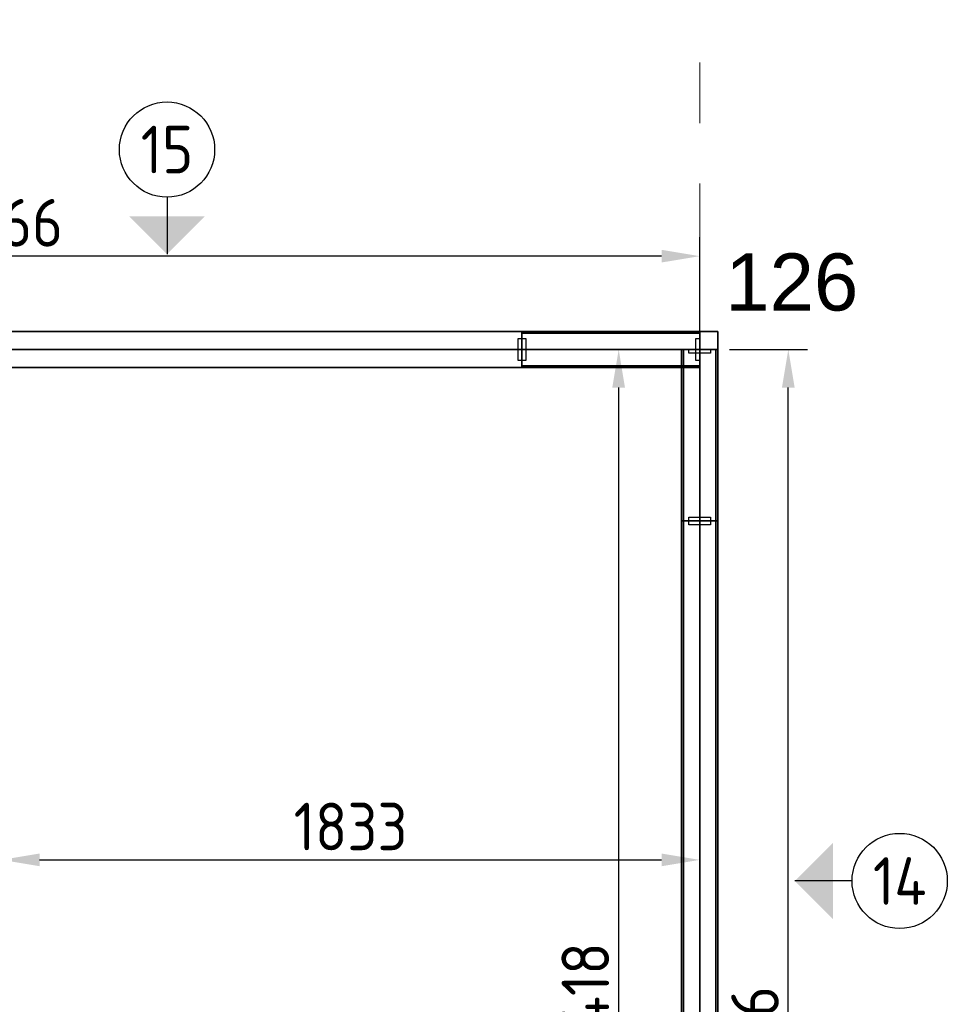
# Model space of a CAD drawing. Extents: x 2744 to 57639, y 3641 to 38820.
# Tile 44 of 179: x 24732 to 27167, y 26775 to 29360. Entities that reach past the tile are written whole.
import ezdxf
from ezdxf.enums import TextEntityAlignment as Align

# ---------------------------------------------------------------- set-up
doc = ezdxf.new("R2010")
doc.units = 0
doc.header["$LTSCALE"] = 50
doc.header["$PDSIZE"] = -5
doc.linetypes.add('HIDDEN2', pattern=[4.7625, 3.175, -1.5875])
doc.linetypes.add('stramien', pattern=[22.225, 12.7, -3.175, 3.175, -3.175])
doc.layers.get('0').update_dxf_attribs({"linetype": 'CONTINUOUS'})
doc.layers.get('DEFPOINTS').update_dxf_attribs({"linetype": 'CONTINUOUS'})
for name, color, linetype in [('AS-A38--_F----5', 2, 'CONTINUOUS'), ('AS-A38--_F---4-', 9, 'CONTINUOUS'), ('AS-I38-M_F----5_Hoekaansluitingen', 7, 'CONTINUOUS'), ('AS-I38-M_F----5_Wandmodulen', 7, 'CONTINUOUS'), ('AS-L38--', 7, 'CONTINUOUS'), ('AS-L38--_F----5', 7, 'CONTINUOUS'), ('AS-L38--_F---4-', 7, 'CONTINUOUS'), ('AS-L38--_F-23--', 3, 'CONTINUOUS'), ('AS-L38--_F1-----', 2, 'CONTINUOUS'), ('AS-L38--_F123--', 7, 'CONTINUOUS'), ('AS-L38GL_F---4-', 2, 'CONTINUOUS'), ('AS-L38GL_F123--', 3, 'CONTINUOUS'), ('AS-M38--_F123--_Wandlengte', 1, 'CONTINUOUS'), ('AS-T38--_F----5', 7, 'CONTINUOUS'), ('AS-T38--_F-23--', 7, 'CONTINUOUS'), ('IWTEKST', 2, 'CONTINUOUS')]:
    doc.layers.add(name, color=color, linetype=linetype)
doc.layers.add('AS-I38-1_F----5', color=2, linetype='CONTINUOUS', plot=False)
doc.layers.add('IWHULPLIJN', color=40, linetype='CONTINUOUS', plot=False)
doc.layers.add('S-GRID', color=8, linetype='CONTINUOUS', lineweight=18)
doc.styles.get("Standard").update_dxf_attribs({"font": 'isocp.shx'})
doc.dimstyles.new('CWall_F2_Wandlengte', dxfattribs={"dimscale": 50, "dimtxt": 2.5, "dimasz": 2, "dimexe": 1, "dimexo": 1, "dimgap": 0.5, "dimtad": 1, "dimdec": 0, "dimdsep": 46, "dimtxsty": 'Standard', "dimcen": 2.5, "dimclrt": 2, "dimadec": 0, "dimazin": 0, "dimtfac": 1, "dimtdec": 0, "dimtix": 1, "dimtmove": 2, "dimatfit": 0, "dimfxl": 0, "dimtolj": 1, "dimtzin": 0, "dimarcsym": 0})
pattern_1 = [(0, (683.25, 1360), (31.75, 31.75), [15.875, -47.625]), (90, (691.188, 1352.062), (-31.75, 31.75), [15.875, -47.625])]
pattern_2 = [(60, (150, 2090), (-43300, 25000), [300, -50000]), (60, (220, 2164), (-43300, 25000), [100, -50000]), (60, (180, 2190), (-43300, 25000), [100, -50000]), (150, (310, 2170), (-25000, -43300), [200, -50000])]
pattern_3 = [(0, (225, 1360), (29.766, 59.531), [0, -59.531])]
pattern_4 = [(60, (150, 1230), (-43300, 25000), [300, -50000]), (60, (220, 1304), (-43300, 25000), [100, -50000]), (60, (180, 1330), (-43300, 25000), [100, -50000]), (150, (310, 1310), (-25000, -43300), [200, -50000])]
pattern_5 = [(60, (150, 370), (-43300, 25000), [300, -50000]), (60, (220, 444), (-43300, 25000), [100, -50000]), (60, (180, 470), (-43300, 25000), [100, -50000]), (150, (310, 450), (-25000, -43300), [200, -50000])]
pattern_6 = [(60, (160, 2090), (-43300, 25000), [300, -50000]), (60, (230, 2164), (-43300, 25000), [100, -50000]), (60, (187, 2190), (-43300, 25000), [100, -50000]), (150, (320, 2170), (-25000, -43300), [200, -50000])]
pattern_7 = [(0, (233.25, 1360), (29.766, 59.531), [0, -59.531])]
pattern_8 = [(60, (160, 1230), (-43300, 25000), [300, -50000]), (60, (230, 1304), (-43300, 25000), [100, -50000]), (60, (187, 1330), (-43300, 25000), [100, -50000]), (150, (320, 1310), (-25000, -43300), [200, -50000])]
pattern_9 = [(60, (160, 370), (-43300, 25000), [300, -50000]), (60, (230, 444), (-43300, 25000), [100, -50000]), (60, (187, 470), (-43300, 25000), [100, -50000]), (150, (320, 450), (-25000, -43300), [200, -50000])]
pattern_10 = [(60, (885, 370), (-43300, 25000), [300, -50000]), (60, (957, 444), (-43300, 25000), [100, -50000]), (60, (913, 470), (-43300, 25000), [100, -50000]), (150, (1047, 450), (-25000, -43300), [200, -50000])]
pattern_11 = [(60, (885, 1230), (-43300, 25000), [300, -50000]), (60, (957, 1304), (-43300, 25000), [100, -50000]), (60, (913, 1330), (-43300, 25000), [100, -50000]), (150, (1047, 1310), (-25000, -43300), [200, -50000])]
pattern_12 = [(0, (960, 1360), (29.7656, 59.5312), [0, -59.5312])]
pattern_13 = [(60, (885, 2090), (-43300, 25000), [300, -50000]), (60, (957, 2164), (-43300, 25000), [100, -50000]), (60, (913, 2190), (-43300, 25000), [100, -50000]), (150, (1047, 2170), (-25000, -43300), [200, -50000])]

# ---------------------------------------------------------------- blocks, each defined once
blk = doc.blocks.new('Onderlegger 4e verdieping')
at = {"layer": 'S-GRID', "linetype": 'stramien'}
blk.add_line((26516.6, 37820.1), (26516.6, 16247.5), dxfattribs=at)
blk = doc.blocks.new('QHK-7---_CTA01')
at = {"layer": 'AS-L38--_F----5', "linetype": 'HIDDEN2'}
blk.add_line((0, 0), (0, 0, 2700), dxfattribs=at)
at = {"layer": 'AS-L38--_F---4-'}
blk.add_line((-47.5, 47.5), (-47.5, 47.5, 2700), dxfattribs=at)
for points, invisible_edges in [([(0, 47.5, 2700), (0, -47.5, 2700), (47.5, -47.5, 2700), (-47.5, 47.5, 2700)], 4), ([(47.5, -47.5, 2700), (-47.5, 47.5, 2700), (-47.5, 0, 2700), (47.5, 0, 2700)], 1), ([(47.5, 0), (47.5, 0, 60), (47.5, -47.5, 60), (47.5, -47.5)], 1), ([(47.5, 0, 2660), (47.5, 0, 2700), (47.5, -47.5, 2700), (47.5, -47.5, 2660)], 1), ([(47.5, -47.5), (47.5, -47.5, 60), (0, -47.5, 60), (0, -47.5)], 4), ([(47.5, -47.5, 2660), (47.5, -47.5, 2700), (0, -47.5, 2700), (0, -47.5, 2660)], 4)]:
    blk.add_3dface(points, dxfattribs=dict(at, invisible_edges=invisible_edges))
for points in [[(47.5, 0, 60), (47.5, 0, 2660), (47.5, -47.5, 2660), (47.5, -47.5, 60)], [(47.5, -47.5, 60), (47.5, -47.5, 2660), (0, -47.5, 2660), (0, -47.5, 60)]]:
    blk.add_3dface(points, dxfattribs=at)
at = {"layer": 'AS-L38--_F123--'}
blk.add_lwpolyline([(0, -47.5), (47.5, -47.5), (47.5, 0)], dxfattribs=at)
at = {"layer": 'DEFPOINTS'}
blk.add_point((0, 0, 2700), dxfattribs=at)
at = {"layer": 'AS-I38-M_F----5_Hoekaansluitingen', "extrusion": (1, -6.12303e-17, 0)}
blk.add_text('D126', height=125, rotation=90, dxfattribs=at).set_placement((0, 2750), align=Align.MIDDLE_LEFT)
at = {"layer": 'AS-I38-M_F----5_Hoekaansluitingen', "extrusion": (0, -1, 0)}
blk.add_text('D126', height=125, rotation=90, dxfattribs=at).set_placement((0, 2750), align=Align.MIDDLE_LEFT)
blk = doc.blocks.new('WandNr2-_CTA01')
at = {"layer": 'AS-T38--_F-23--', "color": 0, "linetype": 'ByBlock'}
blk.add_line((0, -5), (0, -2), dxfattribs=at)
blk.add_circle((0, -7.5), 2.5, dxfattribs=at)
blk.add_solid([(0, -2), (2, -4), (-2, -4)], dxfattribs=at)
blk.add_attdef('WANDNR', text='', height=2.5, dxfattribs=at).set_placement((0, -7.5), align=Align.MIDDLE)
blk = doc.blocks.new('WandNr5o_CTA01')
at = {"layer": 'AS-T38--_F----5', "color": 0, "linetype": 'ByBlock'}
blk.add_circle((0, -18), 2.5, dxfattribs=at)
blk.add_attdef('WANDNR', text='', height=2.5, dxfattribs=at).set_placement((0, -18), align=Align.MIDDLE)
blk = doc.blocks.new('BvnAans-_CTA01')
at = {"layer": 'AS-L38--_F----5', "color": 0, "invisible_edges": 10}
blk.add_3dface([(0, 0), (1, 0), (1, 0, 1), (0, 0, 1)], dxfattribs=at)
at = {"layer": 'AS-L38--_F---4-', "invisible_edges": 10}
for points in [[(0, 0.5), (1, 0.5), (1, 0.5, 1), (0, 0.5, 1)], [(0, -0.5), (1, -0.5), (1, -0.5, 1), (0, -0.5, 1)]]:
    blk.add_3dface(points, dxfattribs=at)
at = {"layer": 'AS-L38--_F---4-'}
blk.add_3dface([(0, -0.5, 1), (0, 0.5, 1), (1, 0.5, 1), (1, -0.5, 1)], dxfattribs=at)
blk = doc.blocks.new('OndrAans_CTA01')
at = {"layer": 'AS-L38--_F----5', "color": 0, "invisible_edges": 10}
blk.add_3dface([(0, 0), (1, 0), (1, 0, 1), (0, 0, 1)], dxfattribs=at)
at = {"layer": 'AS-L38--_F---4-', "invisible_edges": 10}
for points in [[(0, 0.5), (1, 0.5), (1, 0.5, 1), (0, 0.5, 1)], [(0, -0.5), (1, -0.5), (1, -0.5, 1), (0, -0.5, 1)]]:
    blk.add_3dface(points, dxfattribs=at)
at = {"layer": 'AS-L38--_F123--', "color": 0}
blk.add_3dface([(0, -0.5), (1, -0.5), (1, 0.5), (0, 0.5)], dxfattribs=at)
blk = doc.blocks.new('Q0WDSTL-_CTA01')
at = {"layer": 'AS-L38--_F-23--'}
for p, q in [((0, 0.3), (0, 0.5)), ((0, -0.3), (0, -0.5))]:
    blk.add_line(p, q, dxfattribs=at)
at = {"layer": 'AS-L38--_F-23--', "color": 1}
blk.add_lwpolyline([(0, 0.3), (1, 0.3), (1, -0.3), (0, -0.3)], dxfattribs=at)
at = {"layer": 'AS-L38--_F1-----'}
blk.add_lwpolyline([(0, 0.5), (0, -0.5)], dxfattribs=at)
blk = doc.blocks.new('D1------_CTA01')
at = {"layer": 'AS-L38--_F----5', "color": 0}
blk.add_3dface([(0, 0), (1, 0), (1, 0, 1), (0, 0, 1)], dxfattribs=at)
at = {"layer": 'AS-L38--_F---4-'}
for points in [[(0, 0.5), (1, 0.5), (1, 0.5, 1), (0, 0.5, 1)], [(0, -0.5), (1, -0.5), (1, -0.5, 1), (0, -0.5, 1)]]:
    blk.add_3dface(points, dxfattribs=at)
blk = doc.blocks.new('QWND45--_CTA01')
at = {"layer": 'AS-A38--_F----5', "extrusion": (0, -1, 0)}
h = blk.add_hatch(dxfattribs=at)
h.set_pattern_fill('CROSS', color=256, scale=5, style=0)
h.set_pattern_definition(pattern_1)
h.paths.add_polyline_path([(0, 940), (1366.5, 940), (1366.5, 1780), (0, 1780)])
at = {"layer": 'AS-A38--_F---4-', "extrusion": (0, -1, 0)}
h = blk.add_hatch(dxfattribs=at)
h.set_pattern_fill('CROSS', color=256, scale=5, style=0)
h.set_pattern_definition(pattern_1)
h.paths.add_polyline_path([(0, 940), (1366.5, 940), (1366.5, 1780), (0, 1780)])
h = blk.add_hatch(dxfattribs=at)
h.set_pattern_fill('CROSS', color=256, scale=5, style=0)
h.set_pattern_definition(pattern_1)
h.paths.add_polyline_path([(0, 940), (1366.5, 940), (1366.5, 1780), (0, 1780)])
at = {"layer": 'DEFPOINTS'}
blk.add_point((0, 0, 2700), dxfattribs=at)
at = {"layer": 'AS-L38--', "yscale": 95}
for name, p, xscale, zscale in [('BvnAans-_CTA01', (0, 0, 2660), 1366.5, 40), ('OndrAans_CTA01', (0, 0), 1366.5, 60), ('Q0WDSTL-_CTA01', (0, 0), 10, 10), ('D1------_CTA01', (0, 0, 1780), 1366.5, 880), ('D1------_CTA01', (0, 0, 940), 1366.5, 840), ('D1------_CTA01', (0, 0, 60), 1366.5, 880)]:
    blk.add_blockref(name, p, dxfattribs=dict(at, xscale=xscale, zscale=zscale))
at = {"layer": 'AS-L38--', "xscale": 10, "yscale": 95, "zscale": 10, "rotation": 180}
blk.add_blockref('Q0WDSTL-_CTA01', (1366.5, 0), dxfattribs=at)
at = {"layer": 'AS-I38-1_F----5', "extrusion": (0, -1, 0)}
blk.add_text('2', height=90, dxfattribs=at).set_placement((40, 130))
at = {"layer": 'AS-I38-M_F----5_Wandmodulen', "extrusion": (0, -1, 0)}
blk.add_text('AH-Z1', height=125, rotation=90, dxfattribs=at).set_placement((683.25, 2750), align=Align.MIDDLE_LEFT)
blk = doc.blocks.new('*D149')
at = {"layer": 'AS-M38--_F123--_Wandlengte', "color": 0, "lineweight": -2}
for p, q in [((26516.6, 27402.4), (26516.6, 27104.1)), ((24683.6, 27299.6), (24683.6, 27104.1)), ((24783.6, 27154.1), (26416.6, 27154.1))]:
    blk.add_line(p, q, dxfattribs=at)
at = {"layer": 'AS-M38--_F123--_Wandlengte', "color": 0}
for points in [[(24783.6, 27170.7), (24783.6, 27137.4), (24683.6, 27154.1)], [(26416.6, 27170.7), (26416.6, 27137.4), (26516.6, 27154.1)]]:
    blk.add_solid(points, dxfattribs=at)
at = {"layer": 'DEFPOINTS', "color": 0}
for p in [(26516.6, 27452.4, -200), (24683.6, 27349.6), (26516.6, 27154.1)]:
    blk.add_point(p, dxfattribs=at)
at = {"layer": 'AS-M38--_F123--_Wandlengte', "color": 2, "insert": (25600.1, 27241.6), "char_height": 125, "attachment_point": 5}
blk.add_mtext('\\A1;1833', dxfattribs=at)
blk = doc.blocks.new('*D154')
at = {"layer": 'AS-M38--_F123--_Wandlengte', "color": 0, "lineweight": -2}
for p, q in [((26595.1, 28494.2), (26799.2, 28494.2)), ((26749.2, 24928.2), (26749.2, 28394.2)), ((26789.6, 24828.2), (26799.2, 24828.2))]:
    blk.add_line(p, q, dxfattribs=at)
at = {"layer": 'AS-M38--_F123--_Wandlengte', "color": 0}
for points in [[(26732.5, 28394.2), (26765.8, 28394.2), (26749.2, 28494.2)], [(26732.5, 24928.2), (26765.8, 24928.2), (26749.2, 24828.2)]]:
    blk.add_solid(points, dxfattribs=at)
at = {"layer": 'DEFPOINTS', "color": 0}
for p in [(26545.1, 28494.2), (26749.2, 28494.2), (26739.6, 24828.2)]:
    blk.add_point(p, dxfattribs=at)
at = {"layer": 'AS-M38--_F123--_Wandlengte', "color": 2, "insert": (26661.7, 26661.2), "char_height": 125, "attachment_point": 5, "rotation": 90}
blk.add_mtext('\\A1;3666', dxfattribs=at)
blk = doc.blocks.new('QPGLAS--_CTA01')
at = {"layer": 'AS-L38--_F----5', "color": 0}
blk.add_3dface([(0, 0), (1, 0), (1, 0, 1), (0, 0, 1)], dxfattribs=at)
at = {"layer": 'AS-L38GL_F123--'}
blk.add_line((0, 0), (1, 0), dxfattribs=at)
at = {"layer": 'AS-L38GL_F---4-'}
mesh = blk.add_polymesh((6, 3), dxfattribs=at)
for k, corner in enumerate([(1, -0.45, 1), (1, -0.45), (1, -0.45), (0, -0.45, 1), (0, -0.45), (0, -0.45), (0, 0.45, 1), (0, 0.45), (0, -0.45), (1, 0.45, 1), (1, 0.45), (1, -0.45), (1, 0.45, 1), (1, 0.45, 1), (1, -0.45, 1), (0, 0.45, 1), (0, 0.45, 1), (0, -0.45, 1)]):
    mesh.set_mesh_vertex(divmod(k, 3), corner)
blk = doc.blocks.new('O4------_CTA01')
blk.add_blockref('QPGLAS--_CTA01', (0, 0))
blk = doc.blocks.new('QWND29--_CTA01')
at = {"layer": 'AS-A38--_F----5', "extrusion": (0, -1, 0)}
h = blk.add_hatch(dxfattribs=at)
h.set_pattern_fill('GLAS2', color=256, scale=50, angle=60, style=0, pattern_type=2)
h.set_pattern_definition(pattern_2)
h.paths.add_polyline_path([(0, 1780), (450, 1780), (450, 2660), (0, 2660)])
h = blk.add_hatch(dxfattribs=at)
h.set_pattern_fill('GLAS2', color=256, scale=50, angle=60, style=0, pattern_type=2)
h.set_pattern_definition(pattern_4)
h.paths.add_polyline_path([(0, 940), (450, 940), (450, 1780), (0, 1780)])
h = blk.add_hatch(dxfattribs=at)
h.set_pattern_fill('GLAS2', color=256, scale=50, angle=60, style=0, pattern_type=2)
h.set_pattern_definition(pattern_5)
h.paths.add_polyline_path([(0, 60), (450, 60), (450, 940), (0, 940)])
h = blk.add_hatch(dxfattribs=at)
h.set_pattern_fill('DOTS', color=256, scale=37.5, style=0)
h.set_pattern_definition(pattern_3)
h.paths.add_polyline_path([(10, 950), (440, 950), (440, 1770), (10, 1770)])
at = {"layer": 'AS-A38--_F---4-', "extrusion": (0, -1, 0)}
h = blk.add_hatch(dxfattribs=at)
h.set_pattern_fill('GLAS2', color=256, scale=50, angle=60, style=0, pattern_type=2)
h.set_pattern_definition(pattern_2)
h.paths.add_polyline_path([(0, 1780), (450, 1780), (450, 2660), (0, 2660)])
h = blk.add_hatch(dxfattribs=at)
h.set_pattern_fill('GLAS2', color=256, scale=50, angle=60, style=0, pattern_type=2)
h.set_pattern_definition(pattern_4)
h.paths.add_polyline_path([(0, 940), (450, 940), (450, 1780), (0, 1780)])
h = blk.add_hatch(dxfattribs=at)
h.set_pattern_fill('GLAS2', color=256, scale=50, angle=60, style=0, pattern_type=2)
h.set_pattern_definition(pattern_5)
h.paths.add_polyline_path([(0, 60), (450, 60), (450, 940), (0, 940)])
h = blk.add_hatch(dxfattribs=at)
h.set_pattern_fill('DOTS', color=256, scale=37.5, style=0)
h.set_pattern_definition(pattern_3)
h.paths.add_polyline_path([(10, 950), (440, 950), (440, 1770), (10, 1770)])
h = blk.add_hatch(dxfattribs=at)
h.set_pattern_fill('GLAS2', color=256, scale=50, angle=60, style=0, pattern_type=2)
h.set_pattern_definition(pattern_2)
h.paths.add_polyline_path([(0, 1780), (450, 1780), (450, 2660), (0, 2660)])
h = blk.add_hatch(dxfattribs=at)
h.set_pattern_fill('GLAS2', color=256, scale=50, angle=60, style=0, pattern_type=2)
h.set_pattern_definition(pattern_4)
h.paths.add_polyline_path([(0, 940), (450, 940), (450, 1780), (0, 1780)])
h = blk.add_hatch(dxfattribs=at)
h.set_pattern_fill('GLAS2', color=256, scale=50, angle=60, style=0, pattern_type=2)
h.set_pattern_definition(pattern_5)
h.paths.add_polyline_path([(0, 60), (450, 60), (450, 940), (0, 940)])
h = blk.add_hatch(dxfattribs=at)
h.set_pattern_fill('DOTS', color=256, scale=37.5, style=0)
h.set_pattern_definition(pattern_3)
h.paths.add_polyline_path([(10, 950), (440, 950), (440, 1770), (10, 1770)])
at = {"layer": 'DEFPOINTS'}
blk.add_point((0, 0, 2700), dxfattribs=at)
at = {"layer": 'AS-L38--', "yscale": 95}
for name, p, xscale, zscale in [('BvnAans-_CTA01', (0, 0, 2660), 450, 40), ('OndrAans_CTA01', (0, 0), 450, 60), ('Q0WDSTL-_CTA01', (0, 0), 10, 10), ('O4------_CTA01', (0, 0, 1780), 450, 880), ('O4------_CTA01', (0, 0, 940), 450, 840), ('O4------_CTA01', (0, 0, 60), 450, 880)]:
    blk.add_blockref(name, p, dxfattribs=dict(at, xscale=xscale, zscale=zscale))
at = {"layer": 'AS-L38--', "xscale": 10, "yscale": 95, "zscale": 10, "rotation": 180}
blk.add_blockref('Q0WDSTL-_CTA01', (450, 0), dxfattribs=at)
at = {"layer": 'AS-I38-1_F----5', "extrusion": (0, -1, 0)}
blk.add_text('98', height=90, dxfattribs=at).set_placement((40, 130))
at = {"layer": 'AS-I38-M_F----5_Wandmodulen', "extrusion": (0, -1, 0)}
blk.add_text('GH', height=125, rotation=90, dxfattribs=at).set_placement((225, 2750), align=Align.MIDDLE_LEFT)
blk = doc.blocks.new('QWND30--_CTA01')
at = {"layer": 'AS-A38--_F----5', "extrusion": (0, -1, 0)}
h = blk.add_hatch(dxfattribs=at)
h.set_pattern_fill('GLAS2', color=256, scale=50, angle=60, style=0, pattern_type=2)
h.set_pattern_definition(pattern_6)
h.paths.add_polyline_path([(0, 1780), (466.5, 1780), (466.5, 2660), (0, 2660)])
h = blk.add_hatch(dxfattribs=at)
h.set_pattern_fill('GLAS2', color=256, scale=50, angle=60, style=0, pattern_type=2)
h.set_pattern_definition(pattern_8)
h.paths.add_polyline_path([(0, 940), (466.5, 940), (466.5, 1780), (0, 1780)])
h = blk.add_hatch(dxfattribs=at)
h.set_pattern_fill('GLAS2', color=256, scale=50, angle=60, style=0, pattern_type=2)
h.set_pattern_definition(pattern_9)
h.paths.add_polyline_path([(0, 60), (466.5, 60), (466.5, 940), (0, 940)])
h = blk.add_hatch(dxfattribs=at)
h.set_pattern_fill('DOTS', color=256, scale=37.5, style=0)
h.set_pattern_definition(pattern_7)
h.paths.add_polyline_path([(10, 950), (456.5, 950), (456.5, 1770), (10, 1770)])
at = {"layer": 'AS-A38--_F---4-', "extrusion": (0, -1, 0)}
h = blk.add_hatch(dxfattribs=at)
h.set_pattern_fill('GLAS2', color=256, scale=50, angle=60, style=0, pattern_type=2)
h.set_pattern_definition(pattern_6)
h.paths.add_polyline_path([(0, 1780), (466.5, 1780), (466.5, 2660), (0, 2660)])
h = blk.add_hatch(dxfattribs=at)
h.set_pattern_fill('GLAS2', color=256, scale=50, angle=60, style=0, pattern_type=2)
h.set_pattern_definition(pattern_8)
h.paths.add_polyline_path([(0, 940), (466.5, 940), (466.5, 1780), (0, 1780)])
h = blk.add_hatch(dxfattribs=at)
h.set_pattern_fill('GLAS2', color=256, scale=50, angle=60, style=0, pattern_type=2)
h.set_pattern_definition(pattern_9)
h.paths.add_polyline_path([(0, 60), (466.5, 60), (466.5, 940), (0, 940)])
h = blk.add_hatch(dxfattribs=at)
h.set_pattern_fill('DOTS', color=256, scale=37.5, style=0)
h.set_pattern_definition(pattern_7)
h.paths.add_polyline_path([(10, 950), (456.5, 950), (456.5, 1770), (10, 1770)])
h = blk.add_hatch(dxfattribs=at)
h.set_pattern_fill('GLAS2', color=256, scale=50, angle=60, style=0, pattern_type=2)
h.set_pattern_definition(pattern_6)
h.paths.add_polyline_path([(0, 1780), (466.5, 1780), (466.5, 2660), (0, 2660)])
h = blk.add_hatch(dxfattribs=at)
h.set_pattern_fill('GLAS2', color=256, scale=50, angle=60, style=0, pattern_type=2)
h.set_pattern_definition(pattern_8)
h.paths.add_polyline_path([(0, 940), (466.5, 940), (466.5, 1780), (0, 1780)])
h = blk.add_hatch(dxfattribs=at)
h.set_pattern_fill('GLAS2', color=256, scale=50, angle=60, style=0, pattern_type=2)
h.set_pattern_definition(pattern_9)
h.paths.add_polyline_path([(0, 60), (466.5, 60), (466.5, 940), (0, 940)])
h = blk.add_hatch(dxfattribs=at)
h.set_pattern_fill('DOTS', color=256, scale=37.5, style=0)
h.set_pattern_definition(pattern_7)
h.paths.add_polyline_path([(10, 950), (456.5, 950), (456.5, 1770), (10, 1770)])
at = {"layer": 'DEFPOINTS'}
blk.add_point((0, 0, 2700), dxfattribs=at)
at = {"layer": 'AS-L38--', "yscale": 95}
for name, p, xscale, zscale in [('BvnAans-_CTA01', (0, 0, 2660), 466.5, 40), ('OndrAans_CTA01', (0, 0), 466.5, 60), ('Q0WDSTL-_CTA01', (0, 0), 10, 10), ('O4------_CTA01', (0, 0, 1780), 466.5, 880), ('O4------_CTA01', (0, 0, 940), 466.5, 840), ('O4------_CTA01', (0, 0, 60), 466.5, 880)]:
    blk.add_blockref(name, p, dxfattribs=dict(at, xscale=xscale, zscale=zscale))
at = {"layer": 'AS-L38--', "xscale": 10, "yscale": 95, "zscale": 10, "rotation": 180}
blk.add_blockref('Q0WDSTL-_CTA01', (466.5, 0), dxfattribs=at)
at = {"layer": 'AS-I38-1_F----5', "extrusion": (0, -1, 0)}
blk.add_text('1', height=90, dxfattribs=at).set_placement((40, 130))
at = {"layer": 'AS-I38-M_F----5_Wandmodulen', "extrusion": (0, -1, 0)}
blk.add_text('GH', height=125, rotation=90, dxfattribs=at).set_placement((233.2, 2750), align=Align.MIDDLE_LEFT)
blk = doc.blocks.new('QWND14--_CTA01')
at = {"layer": 'AS-A38--_F----5', "extrusion": (0, -1, 0)}
h = blk.add_hatch(dxfattribs=at)
h.set_pattern_fill('GLAS2', color=256, scale=50, angle=60, style=0, pattern_type=2)
h.set_pattern_definition(pattern_10)
h.paths.add_polyline_path([(0, 60), (1920, 60), (1920, 940), (0, 940)])
h = blk.add_hatch(dxfattribs=at)
h.set_pattern_fill('GLAS2', color=256, scale=50, angle=60, style=0, pattern_type=2)
h.set_pattern_definition(pattern_11)
h.paths.add_polyline_path([(0, 940), (1920, 940), (1920, 1780), (0, 1780)])
h = blk.add_hatch(dxfattribs=at)
h.set_pattern_fill('GLAS2', color=256, scale=50, angle=60, style=0, pattern_type=2)
h.set_pattern_definition(pattern_13)
h.paths.add_polyline_path([(0, 1780), (1920, 1780), (1920, 2660), (0, 2660)])
h = blk.add_hatch(dxfattribs=at)
h.set_pattern_fill('DOTS', color=256, scale=37.5, style=0)
h.set_pattern_definition(pattern_12)
h.paths.add_polyline_path([(10, 950), (1910, 950), (1910, 1770), (10, 1770)])
at = {"layer": 'AS-A38--_F---4-', "extrusion": (0, -1, 0)}
h = blk.add_hatch(dxfattribs=at)
h.set_pattern_fill('GLAS2', color=256, scale=50, angle=60, style=0, pattern_type=2)
h.set_pattern_definition(pattern_10)
h.paths.add_polyline_path([(0, 60), (1920, 60), (1920, 940), (0, 940)])
h = blk.add_hatch(dxfattribs=at)
h.set_pattern_fill('GLAS2', color=256, scale=50, angle=60, style=0, pattern_type=2)
h.set_pattern_definition(pattern_11)
h.paths.add_polyline_path([(0, 940), (1920, 940), (1920, 1780), (0, 1780)])
h = blk.add_hatch(dxfattribs=at)
h.set_pattern_fill('GLAS2', color=256, scale=50, angle=60, style=0, pattern_type=2)
h.set_pattern_definition(pattern_13)
h.paths.add_polyline_path([(0, 1780), (1920, 1780), (1920, 2660), (0, 2660)])
h = blk.add_hatch(dxfattribs=at)
h.set_pattern_fill('DOTS', color=256, scale=37.5, style=0)
h.set_pattern_definition(pattern_12)
h.paths.add_polyline_path([(10, 950), (1910, 950), (1910, 1770), (10, 1770)])
h = blk.add_hatch(dxfattribs=at)
h.set_pattern_fill('GLAS2', color=256, scale=50, angle=60, style=0, pattern_type=2)
h.set_pattern_definition(pattern_10)
h.paths.add_polyline_path([(0, 60), (1920, 60), (1920, 940), (0, 940)])
h = blk.add_hatch(dxfattribs=at)
h.set_pattern_fill('GLAS2', color=256, scale=50, angle=60, style=0, pattern_type=2)
h.set_pattern_definition(pattern_11)
h.paths.add_polyline_path([(0, 940), (1920, 940), (1920, 1780), (0, 1780)])
h = blk.add_hatch(dxfattribs=at)
h.set_pattern_fill('GLAS2', color=256, scale=50, angle=60, style=0, pattern_type=2)
h.set_pattern_definition(pattern_13)
h.paths.add_polyline_path([(0, 1780), (1920, 1780), (1920, 2660), (0, 2660)])
h = blk.add_hatch(dxfattribs=at)
h.set_pattern_fill('DOTS', color=256, scale=37.5, style=0)
h.set_pattern_definition(pattern_12)
h.paths.add_polyline_path([(10, 950), (1910, 950), (1910, 1770), (10, 1770)])
at = {"layer": 'DEFPOINTS'}
blk.add_point((0, 0, 2700), dxfattribs=at)
at = {"layer": 'AS-L38--', "yscale": 95}
for name, p, xscale, zscale in [('BvnAans-_CTA01', (0, 0, 2660), 1920, 40), ('OndrAans_CTA01', (0, 0), 1920, 60), ('Q0WDSTL-_CTA01', (0, 0), 10, 10), ('O4------_CTA01', (0, 0, 1780), 1920, 880), ('O4------_CTA01', (0, 0, 940), 1920, 840), ('O4------_CTA01', (0, 0, 60), 1920, 880)]:
    blk.add_blockref(name, p, dxfattribs=dict(at, xscale=xscale, zscale=zscale))
at = {"layer": 'AS-L38--', "xscale": 10, "yscale": 95, "zscale": 10, "rotation": 180}
blk.add_blockref('Q0WDSTL-_CTA01', (1920, 0), dxfattribs=at)
at = {"layer": 'AS-I38-1_F----5', "extrusion": (0, -1, 0)}
blk.add_text('2', height=90, dxfattribs=at).set_placement((40, 130))
at = {"layer": 'AS-I38-M_F----5_Wandmodulen', "extrusion": (0, -1, 0)}
blk.add_text('GH', height=125, rotation=90, dxfattribs=at).set_placement((960, 2750), align=Align.MIDDLE_LEFT)
blk = doc.blocks.new('*D318')
at = {"layer": 'AS-M38--_F123--_Wandlengte', "color": 0, "lineweight": -2}
for p, q in [((26466.6, 28494.2), (26253.9, 28494.2)), ((26303.9, 25176.2), (26303.9, 28394.2)), ((26466.6, 25076.2), (26253.9, 25076.2))]:
    blk.add_line(p, q, dxfattribs=at)
at = {"layer": 'AS-M38--_F123--_Wandlengte', "color": 0}
for points in [[(26287.2, 28394.2), (26320.5, 28394.2), (26303.9, 28494.2)], [(26287.2, 25176.2), (26320.5, 25176.2), (26303.9, 25076.2)]]:
    blk.add_solid(points, dxfattribs=at)
at = {"layer": 'DEFPOINTS', "color": 0}
for p in [(26303.9, 28494.2), (26516.6, 28494.2), (26516.6, 25076.2)]:
    blk.add_point(p, dxfattribs=at)
at = {"layer": 'AS-M38--_F123--_Wandlengte', "color": 2, "insert": (26216.4, 26785.2), "char_height": 125, "attachment_point": 5, "rotation": 90}
blk.add_mtext('\\A1;3418', dxfattribs=at)
blk = doc.blocks.new('*D319')
at = {"layer": 'AS-M38--_F123--_Wandlengte', "color": 0, "lineweight": -2}
for p, q in [((22850.6, 28544.2), (22850.6, 28789.3)), ((26516.6, 28544.2), (26516.6, 28789.3)), ((26416.6, 28739.3), (22950.6, 28739.3))]:
    blk.add_line(p, q, dxfattribs=at)
at = {"layer": 'AS-M38--_F123--_Wandlengte', "color": 0}
for points in [[(22950.6, 28756), (22950.6, 28722.7), (22850.6, 28739.3)], [(26416.6, 28756), (26416.6, 28722.7), (26516.6, 28739.3)]]:
    blk.add_solid(points, dxfattribs=at)
at = {"layer": 'DEFPOINTS', "color": 0}
for p in [(22850.6, 28739.3), (22850.6, 28494.2), (26516.6, 28494.2)]:
    blk.add_point(p, dxfattribs=at)
at = {"layer": 'AS-M38--_F123--_Wandlengte', "color": 2, "insert": (24683.6, 28826.8), "char_height": 125, "attachment_point": 5}
blk.add_mtext('\\A1;3666', dxfattribs=at)

msp = doc.modelspace()

# ---------------------------------------------------------------- linework, layer by layer
at = {"layer": 'IWHULPLIJN', "color": 3}
for q in [(22850.6, 28494.2), (26516.6, 25105.2)]:
    msp.add_line((26516.6, 28494.2), q, dxfattribs=at)

# ---------------------------------------------------------------- block references
msp.add_blockref('Onderlegger 4e verdieping', (0, 0))
at = {"layer": 'AS-L38--'}
ref = msp.add_blockref('WandNr2-_CTA01', (25118.26, 28644.2), dxfattribs=dict(at, xscale=50, yscale=50, zscale=50, rotation=180))
ref.add_attrib('WANDNR', '15', dxfattribs={"layer": 'AS-T38--_F-23--', "color": 0, "linetype": 'ByBlock', "height": 125}).set_placement((25118.26, 29019.2), align=Align.MIDDLE)
for name, p, rotation in [('QHK-7---_CTA01', (26516.6, 28494.2), 89.99999999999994), ('QWND45--_CTA01', (26050.1, 28494.2), 180), ('QWND30--_CTA01', (26516.6, 28494.2), 180), ('QWND29--_CTA01', (26516.6, 28044.2), 89.99999999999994), ('QWND14--_CTA01', (26516.6, 26124.2), 89.99999999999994)]:
    msp.add_blockref(name, p, dxfattribs=dict(at, rotation=rotation))
at = {"layer": 'AS-L38--', "extrusion": (0, 1, 0)}
ref = msp.add_blockref('WandNr5o_CTA01', (-24900.35, -100, 28494.2), dxfattribs=dict(at, xscale=50, yscale=50, zscale=50))
ref.add_attrib('WANDNR', '15', dxfattribs={"layer": 'AS-T38--_F----5', "color": 0, "linetype": 'ByBlock', "extrusion": (0, 1, 0), "height": 125}).set_placement((-24900.35, -1000, 28494.2), align=Align.MIDDLE)
at = {"layer": 'AS-L38--', "extrusion": (1, 0, 0)}
ref = msp.add_blockref('WandNr5o_CTA01', (27098.7, -100, 26516.6), dxfattribs=dict(at, xscale=50, yscale=50, zscale=50))
ref.add_attrib('WANDNR', '14', dxfattribs={"layer": 'AS-T38--_F----5', "color": 0, "linetype": 'ByBlock', "extrusion": (1, 0, 0), "height": 125}).set_placement((27098.7, -1000, 26516.6), align=Align.MIDDLE)
at = {"layer": 'AS-L38--'}
ref = msp.add_blockref('WandNr2-_CTA01', (26666.6, 27098.7), dxfattribs=dict(at, xscale=50, yscale=50, zscale=50, rotation=90))
ref.add_attrib('WANDNR', '14', dxfattribs={"layer": 'AS-T38--_F-23--', "color": 0, "linetype": 'ByBlock', "height": 125}).set_placement((27041.6, 27098.7), align=Align.MIDDLE)

# ---------------------------------------------------------------- texts
at = {"layer": 'IWTEKST', "insert": (26583.49, 28746.45), "char_height": 150, "width": 3405, "attachment_point": 1}
msp.add_mtext('{\\fArial|b0|i0|c0|p34;126}', dxfattribs=at)

# ---------------------------------------------------------------- dimensions: what is measured, and where the dimension line sits
at = {"layer": 'AS-M38--_F123--_Wandlengte'}
for p1, p2, distance, picture, middle in [((26516.6, 28494.2), (22850.6, 28494.2), -245.12, '*D319', (24683.6, 28826.83)), ((26516.6, 25076.2), (26516.6, 28494.2), 212.74, '*D318', (26216.35, 26785.2))]:
    dim = msp.add_aligned_dim(p1=p1, p2=p2, distance=distance, dimstyle='CWall_F2_Wandlengte', dxfattribs=at)
    dim.commit()
    dim.dimension.update_dxf_attribs({"geometry": picture, "text_midpoint": middle})
dim = msp.add_linear_dim(base=(26749.16, 28494.19), p1=(26739.6, 24828.2), p2=(26545.1, 28494.19), angle=90, dimstyle='CWall_F2_Wandlengte', dxfattribs=at)
dim.commit()
dim.dimension.update_dxf_attribs({"geometry": '*D154', "text_midpoint": (26661.66, 26661.2)})
dim = msp.add_linear_dim(base=(26516.6, 27154.07), p1=(24683.6, 27349.58), p2=(26516.6, 27452.36, -200), dimstyle='CWall_F2_Wandlengte', dxfattribs=at)
dim.commit()
dim.dimension.update_dxf_attribs({"geometry": '*D149', "text_midpoint": (25600.1, 27241.57)})

doc.saveas('drawing.dxf')
